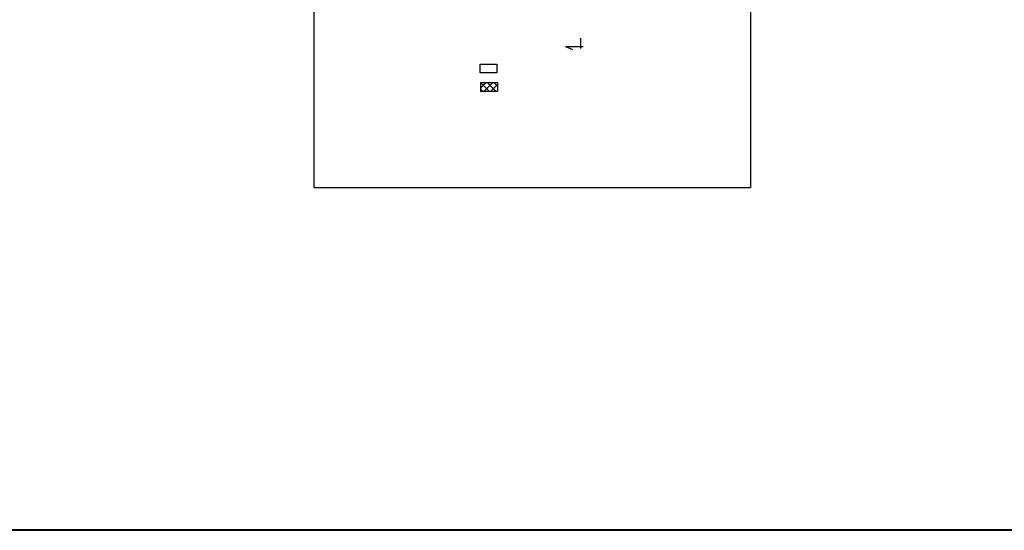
# Model space of a CAD drawing. Header units: millimetres. Extents: x -26513 to 76799, y 0 to 112149.
# Tile 39 of 98: x 11594 to 18273, y 89472 to 92933. Entities that reach past the tile are written whole.
import ezdxf

# ---------------------------------------------------------------- set-up
doc = ezdxf.new("R2010")
doc.units = ezdxf.units.MM
doc.header["$LTSCALE"] = 2
doc.layers.add('istn.śiany', color=2, linetype='Continuous')
doc.layers.add('wentylacja', color=4, linetype='Continuous', lineweight=9)

msp = doc.modelspace()

# ---------------------------------------------------------------- hatches: boundary and pattern name
at = {"layer": 'wentylacja'}
h = msp.add_hatch(dxfattribs=at)
h.set_pattern_fill('ANSI37', color=256, scale=10, style=0)
h.set_pattern_definition([(45, (-4366.76, 58.51), (-22.45064, 22.45064), []), (135, (-4366.76, 58.51), (-22.45064, -22.45064), [])])
h.paths.add_polyline_path([(14721.6, 92507.1), (14721.6, 92446.7), (14834.5, 92446.7), (14834.5, 92507.1)])

# ---------------------------------------------------------------- linework, layer by layer
at = {"layer": 'Defpoints'}
msp.add_lwpolyline([(16552.2, 95992.3), (16552.2, 91792.3), (13592.2, 91792.3), (13592.2, 95992.3)], close=True, dxfattribs=at)
at = {"layer": 'istn.śiany'}
for p, q in [((15401, 92736.6), (15401, 92808.2)), ((15296.6, 92750.2), (15417, 92750.2)), ((15296.6, 92750.2), (15344.5, 92731.6))]:
    msp.add_line(p, q, dxfattribs=at)
at = {"layer": 'istn.śiany', "lineweight": 40}
msp.add_lwpolyline([(-26512.9, 112148.8), (40236.1, 112148.8), (40236.1, 89472.4), (-26512.9, 89472.4)], close=True, dxfattribs=at)
at = {"layer": 'istn.śiany'}
for points in [[(14716.8, 92632.3), (14829.7, 92632.3), (14829.7, 92571.9), (14716.8, 92571.9)], [(14721.6, 92507.1), (14834.5, 92507.1), (14834.5, 92446.7), (14721.6, 92446.7)]]:
    msp.add_lwpolyline(points, close=True, dxfattribs=at)

doc.saveas('drawing.dxf')
